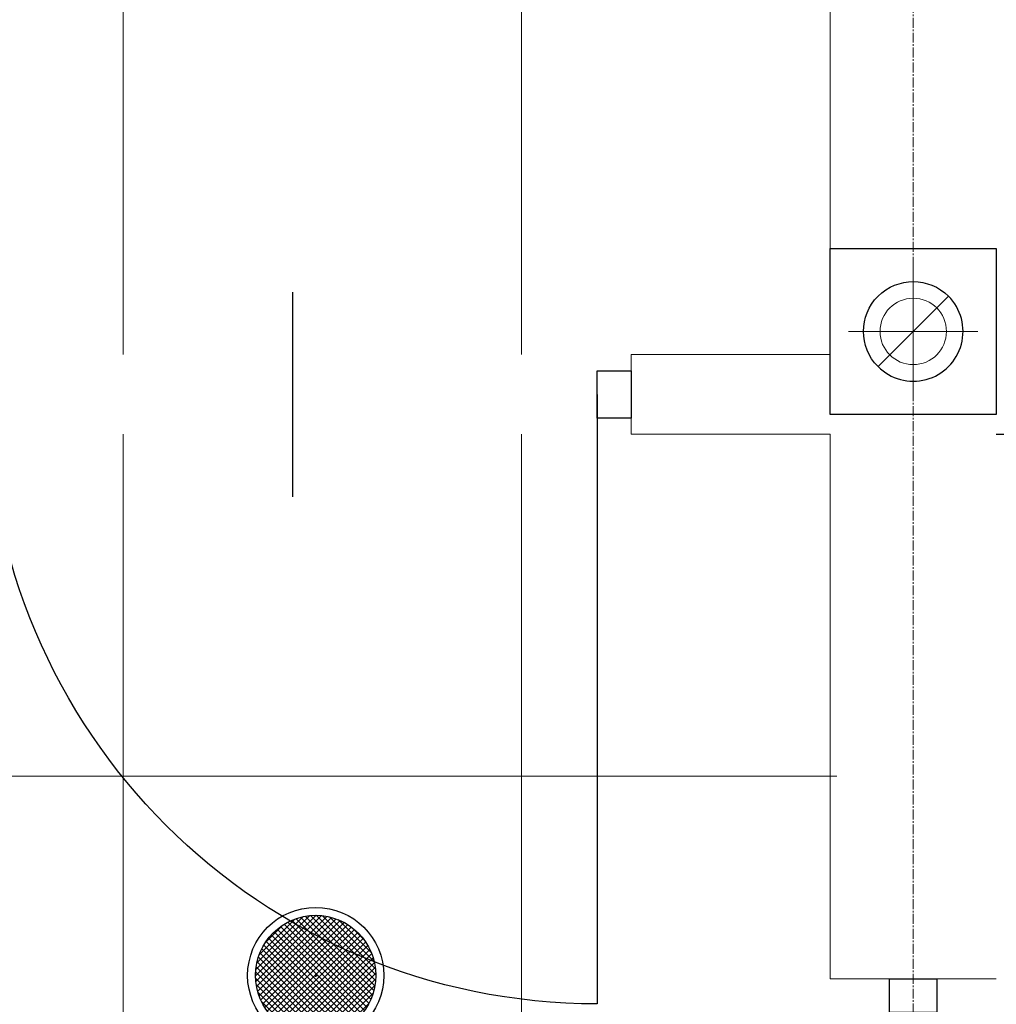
# Model space of a CAD drawing. Header units: centimetres. Extents: x 88729 to 133553, y -16225 to 14174.
# Tile 144 of 231: x 91654 to 91801, y -6711 to -6563. Entities that reach past the tile are written whole.
import ezdxf
from ezdxf.enums import TextEntityAlignment as Align

# ---------------------------------------------------------------- set-up
doc = ezdxf.new("R2010")
doc.units = ezdxf.units.CM
doc.linetypes.add('CENTER2', pattern=[1.125, 0.75, -0.125, 0.125, -0.125])
for name, color, linetype in [('A-OS', 252, 'CENTER2'), ('A-SCIANY', 252, 'Continuous'), ('A-SUFITY', 252, 'Continuous'), ('B-IWE', 252, 'Continuous'), ('B-IWE-KAN', 252, 'Continuous'), ('E_Istn', 170, 'Continuous'), ('E_PODKLAD', 7, 'Continuous'), ('koncepcja', 252, 'Continuous'), ('R-MET-IWE', 252, 'Continuous'), ('rz_wentylacja', 252, 'Continuous'), ('S-DRZ-', 252, 'Continuous'), ('S-DRZ-O', 252, 'Continuous'), ('S-DRZ-SKRZYD', 252, 'Continuous'), ('S-DRZ-WEGAR', 252, 'Continuous')]:
    doc.layers.add(name, color=color, linetype=linetype)
for name, color, linetype, lineweight in [('A-SLUSARKA', 252, 'Continuous', 13), ('B-IWE-KS', 252, 'Continuous', 20), ('E_Istn_pozostaje', 132, 'Continuous', 25)]:
    doc.layers.add(name, color=color, linetype=linetype, lineweight=lineweight)
doc.styles.add('MM_050', font='romans.shx', dxfattribs={"width": 0.8, "height": 16})
doc.styles.add('old', font='BOOKOS.TTF')
doc.styles.get("Standard").update_dxf_attribs({"font": 'txt.shx'})

# ---------------------------------------------------------------- blocks, each defined once
blk = doc.blocks.new('RLX_DL_226_GL')
at = {"ltscale": 0.1}
h = blk.add_hatch(dxfattribs=at)
h.set_pattern_fill('ANSI37', color=256, scale=5, style=0)
h.set_pattern_definition([(45, (0, 0), (-0.441942, 0.441942), []), (135, (0, 0), (-0.441942, -0.441942), [])])
h.paths.add_polyline_path([(-9.05, 0, 1), (9.05, 0, 1)])
h.paths.add_polyline_path([(-0.01, -0.03), (0.58, -0.03), (0.58, 0.13), (-0.01, 0.13)], flags=24)
for p, q in [((-0.2, 0), (0, 0)), ((0, -0.2), (0, 0.2)), ((0, 0), (0.2, 0))]:
    blk.add_line(p, q, dxfattribs=at)
for radius in [10.25, 9.05]:
    blk.add_circle((0, 0), radius, dxfattribs=at)
at = {"ltscale": 0.1, "insert": (-15.59, -15.23), "char_height": 5, "width": 37.6033, "attachment_point": 1, "style": 'MM_050'}
blk.add_mtext('DL 226 GL', dxfattribs=at)
at = {"ltscale": 0.1, "flags": 9}
blk.add_attdef('RLXLUM', (0, 0), '', height=0.1, dxfattribs=at)
blk = doc.blocks.new('E_łącznik bistabilny IP20')
at = {"linetype": 'Continuous', "ltscale": 0.5}
blk.add_hatch(color=256, dxfattribs=at).paths.add_polyline_path([(-3, 24, 1), (3, 24, 1)])
blk.add_line((0, 0), (0, 16), dxfattribs=at)
for radius in [8, 3]:
    blk.add_circle((0, 24), radius, dxfattribs=at)
at = {"linetype": 'Continuous', "ltscale": 0.5, "style": 'old', "flags": 4}
blk.add_attdef('OBWÓD', (5.88, 29.43), '', height=12, dxfattribs=at)
blk = doc.blocks.new('D90-L-DL')
at = {"layer": 'S-DRZ-'}
blk.add_arc((-45, 0), 90, 270, 0, dxfattribs=at)
at = {"layer": 'S-DRZ-O'}
blk.add_line((0, 15.12), (0, -15.12), dxfattribs=at)
at = {"layer": 'S-DRZ-SKRZYD'}
blk.add_line((-45, 0), (-45, -90), dxfattribs=at)
at = {"layer": 'S-DRZ-WEGAR'}
for points in [[(-50, -3.5), (-45, -3.5), (-45, 3.5), (-50, 3.5)], [(45, 3.5), (50, 3.5), (50, -3.5), (45, -3.5)]]:
    blk.add_lwpolyline(points, close=True, dxfattribs=at)
blk = doc.blocks.new('A$C07123322')
at = {"layer": 'A-SLUSARKA', "xscale": 1.020000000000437, "yscale": 1.020000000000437, "zscale": 1.020000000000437, "rotation": 270}
blk.add_blockref('D90-L-DL', (40.58, -45.9), dxfattribs=at)
blk = doc.blocks.new('IWE-KS')
at = {"layer": 'B-IWE-KS'}
for p, q in [((0, -9.75), (0, 9.75)), ((9.75, 0), (-9.75, 0))]:
    blk.add_line(p, q, dxfattribs=at)
blk.add_circle((0, 0), 5, dxfattribs=at)
at = {"layer": 'R-MET-IWE', "oblique": -180, "text_generation_flag": 6, "width": 0.464286}
blk.add_attdef('NR', text='', height=14.07, rotation=180, dxfattribs=at).set_placement((19.95, -0.12), align=Align.MIDDLE)
blk = doc.blocks.new('IWE0W')
at = {"layer": 'B-IWE-KAN'}
blk.add_lwpolyline([(0.8536, 0.8536, -1), (0.1464, 0.1464), (0.8536, 0.8536, 1), (0.1464, 0.1464)], format="xyb", dxfattribs=at)
blk = doc.blocks.new('IWE0W011')
at = {"layer": 'B-IWE'}
blk.add_lwpolyline([(0, 0), (25, 0), (25, 25), (0, 25), (0, 0)], dxfattribs=at)
at = {"xscale": 15, "yscale": 15, "zscale": 15}
blk.add_blockref('IWE0W', (5, 5), dxfattribs=at)
at = {"layer": 'R-MET-IWE', "width": 0.75}
blk.add_attdef('NR', text='', height=9.5, dxfattribs=at).set_placement((12.5, 37), align=Align.MIDDLE)
blk = doc.blocks.new('A$Ce817dbbb')
at = {"layer": 'A-OS', "color": 252, "lineweight": 9, "ltscale": 2}
blk.add_line((386.6, -17554.02), (386.6, -16367.78), dxfattribs=at)
at = {"layer": 'A-SCIANY', "color": 252, "lineweight": 9, "ltscale": 3}
for p, q in [((374.1, -16779.02), (374.1, -17079.02)), ((344.1, -17091.02), (344.1, -17079.02)), ((344.1, -17079.02), (374.1, -17079.02)), ((344.1, -17091.02), (374.1, -17091.02)), ((374.1, -17091.02), (374.1, -17173.02)), ((399.1, -17173.02), (374.1, -17173.02))]:
    blk.add_line(p, q, dxfattribs=at)
at = {"layer": 'A-SUFITY', "lineweight": 0, "ltscale": 0.1}
for p, q in [((267.6, -16779.02), (267.6, -17079.02)), ((327.6, -16779.02), (327.6, -17079.02)), ((267.6, -17314.02), (267.6, -17091.02)), ((327.6, -17314.02), (327.6, -17091.02)), ((40.1, -17142.52), (375.1, -17142.52))]:
    blk.add_line(p, q, dxfattribs=at)
at = {"layer": 'koncepcja', "color": 252, "lineweight": 9, "xscale": -1, "rotation": 270}
blk.add_blockref('A$C07123322', (339, -17125.59), dxfattribs=at)
at = {"layer": 'koncepcja', "color": 252, "lineweight": 9, "xscale": -1}
blk.add_blockref('A$C07123322', (427.18, -17178.12), dxfattribs=at)
at = {"layer": 'R-MET-IWE', "color": 252, "lineweight": 9}
ref = blk.add_blockref('IWE-KS', (386.6, -17075.52), dxfattribs=dict(at, zscale=1.25))
ref.add_attrib('NR', 'Rs=%%c125', dxfattribs={"height": 16, "rotation": 180, "text_generation_flag": 6, "width": 0.464286}).set_placement((432.56, -17066.64), align=Align.MIDDLE)
at = {"layer": 'rz_wentylacja', "color": 252, "lineweight": 9, "xscale": -1, "rotation": 90}
blk.add_blockref('IWE0W011', (399.1, -17063.02), dxfattribs=at)
at = {"layer": 'R-MET-IWE', "color": 252, "lineweight": 9, "width": 0.75}
for tag, rotation, p in [('0-', 90, (-1139.05, -4143.61)), ('0-', 90, (-1113.05, -4143.61)), ('0-', 90, (-1087.05, -4143.61)), ('2-', 90, (-796.05, -4143.61)), ('2-', 90, (-505.05, -4143.61)), ('0-', 90, (-480.05, -4143.61)), ('0-', 90, (-456.05, -4143.61)), ('2-', 90, (-166.05, -4143.61)), ('2-', 90, (-625.66, -4833.61)), ('2-', 90, (-599.66, -4833.61)), ('2-', 90, (-573.66, -4833.61)), ('0-', 180, (-2169.64, -4848.47)), ('0-', 180, (-2169.64, -4873.47)), ('0-', 180, (-2169.64, -4899.47)), ('-2', 90, (-1661.47, -4961.65)), ('-2', 90, (-1636.47, -4961.65)), ('0-', 270, (-1489.78, -4968.06)), ('0-', 270, (-1464.78, -4968.06)), ('0-', 270, (-1439.78, -4968.06)), ('0-', 270, (-1364.78, -4968.06)), ('0-', 270, (-1339.78, -4968.06)), ('0-', 270, (-1314.78, -4968.06)), ('0-', 270, (328.22, -4968.06)), ('0-', 270, (354.22, -4968.06)), ('0-', 270, (1256.22, -4968.06)), ('0-', 270, (1282.22, -4968.06)), ('0-', 90, (-513.05, -5496.61)), ('0-', 90, (-487.05, -5496.61)), ('K.S.-', 90, (-487.05, -5766.11)), ('0-', 90, (-513.05, -5766.11)), ('1-', 90, (-539.05, -6114.61)), ('0-', 90, (-513.05, -6114.61)), ('0-', 90, (-487.05, -6114.61)), ('0-', 90, (301.95, -6545.61)), ('0-', 90, (327.95, -6545.61)), ('0-', 90, (353.95, -6545.61)), ('0-', 90, (416.11, -6545.61)), ('0-', 90, (1255.95, -6545.61)), ('0-', 90, (1281.95, -6545.61)), ('1-', 90, (2382.95, -6845.61)), ('1-', 90, (2408.95, -6845.61)), ('1-', 90, (2434.95, -6845.61)), ('1-', 90, (2827.95, -6845.61)), ('1-', 90, (2853.95, -6845.61)), ('1-', 90, (2879.95, -6845.61)), ('<-2', 90, (-910.64, -10482.41)), ('2->', 90, (-718.15, -10854.38)), ('2->', 90, (-692.15, -10854.38)), ('2->', 90, (-744.15, -10870.8)), ('-0', 90, (-186.09, -12450.12)), ('1-', 90, (2264.47, -12866.38)), ('1-', 90, (2290.47, -12866.38)), ('1-', 90, (2316.47, -12866.38)), ('1-', 90, (2709.47, -12866.38)), ('1-', 90, (2735.47, -12866.38)), ('1-', 90, (2761.47, -12866.38)), ('<-KL', 90, (-700.01, -16780.91)), ('-0', 90, (-179.94, -18957.53)), ('0->', 90, (-1257.53, -23179.05)), ('0->', 90, (-1231.53, -23179.05)), ('0->', 90, (-1205.53, -23179.05)), ('0->', 90, (-600.53, -23179.05)), ('0->', 90, (-574.53, -23179.05)), ('0->', 90, (-1692.53, -24074.05)), ('0->', 90, (-1666.53, -24074.05)), ('0->', 90, (-1640.53, -24074.05)), ('0->', 90, (-1486.53, -24074.05)), ('0->', 90, (-1460.53, -24074.05)), ('0->', 90, (-1434.53, -24074.05)), ('<-0', 90, (-499.82, -24383.56)), ('<-0', 90, (-298.11, -24383.56)), ('<-0', 180, (-587.12, -25088.86)), ('<-0', 270, (-496.63, -25202.68)), ('<-0', 180, (-1353.25, -25419.36)), ('<-0', 180, (-1187.25, -25444.1)), ('<-0', 90, (-179.61, -25454.22)), ('<-0', 90, (-69.59, -26375.36)), ('<-0', 90, (-43.59, -26375.36))]:
    blk.add_attdef(tag, text='', height=17, rotation=rotation, dxfattribs=at).set_placement(p, align=Align.MIDDLE)
for tag, p in [('2-', (1424.81, -4179.2)), ('2-', (1424.81, -4205.2)), ('K.S.-', (-76.89, -4264.2)), ('KL-', (-613.13, -4292.18)), ('1-', (-613.13, -4312.18)), ('1-', (-613.13, -4332.18)), ('K.S.-', (1414.13, -4333.66)), ('0-', (-70.19, -4341.2)), ('0-', (469.81, -4341.2)), ('1-', (-613.13, -4352.18)), ('0-', (1424.81, -4361.2)), ('0-', (-70.19, -4367.2)), ('1-', (469.81, -4367.2)), ('0-', (1099.81, -4368.2)), ('2-', (1424.81, -4387.2)), ('1-', (-70.19, -4393.2)), ('1-', (469.81, -4393.2)), ('1-', (1099.81, -4394.2)), ('2-', (1424.81, -4413.2)), ('2-', (-70.19, -4419.2)), ('2-', (1099.81, -4420.2)), ('K.S.-', (-76.89, -4445.2)), ('2-', (469.81, -4444.2)), ('2-', (1099.81, -4446.2)), ('2-', (469.81, -4470.2)), ('2-', (-825.19, -4496.2)), ('2-', (-825.19, -4522.2)), ('2-', (-70.19, -4574.2)), ('2-', (-70.19, -4600.2)), ('K.S.-', (1089.13, -4600.66)), ('2-', (1099.81, -4653.2)), ('2-', (-70.19, -4669.2)), ('2-', (1099.81, -4679.2)), ('-1', (1806.78, -4690.78)), ('1-', (-70.19, -4695.2)), ('2-', (1099.81, -4705.2)), ('-1', (1806.78, -4716.3)), ('K.S.-', (-73.2, -4721.2)), ('-1', (1806.78, -4743.07)), ('FR-', (-70.19, -4747.2)), ('0-', (-1066.19, -6382.7)), ('0-', (-1066.19, -6408.7)), ('2-', (1729.81, -6586.2)), ('2-', (1729.81, -6612.2)), ('2-', (1729.81, -6638.2)), ('2-', (1729.81, -6664.2)), ('K.S.-', (469.81, -6788.2)), ('1-', (-962.19, -6915.2)), ('1-', (-460.19, -6923.2)), ('1-', (469.81, -6923.2)), ('2-', (1729.81, -6923.2)), ('1-', (-460.19, -6949.2)), ('1-', (469.81, -6949.2)), ('2-', (1729.81, -6949.2)), ('K.S.-', (2901.81, -6960.2)), ('2-', (1729.81, -6975.2)), ('2-', (1729.81, -7001.2)), ('2-', (-460.19, -7026.2)), ('0-', (469.81, -7026.2)), ('2-', (-460.19, -7052.2)), ('0-', (469.81, -7052.2)), ('2-', (-460.19, -7078.2)), ('2-', (469.81, -7078.2)), ('1-', (2901.81, -7088.2)), ('2-', (469.81, -7104.2)), ('1-', (2901.81, -7114.2)), ('0-', (1729.81, -7131.2)), ('2-', (-460.19, -7141.2)), ('0-', (1729.81, -7157.2)), ('2-', (-460.19, -7167.2)), ('2-', (469.81, -7181.2)), ('2-', (1729.81, -7183.2)), ('0-', (-460.19, -7193.2)), ('2-', (469.81, -7207.2)), ('2-', (1729.81, -7209.2)), ('K.S.-', (-470.87, -7217.66)), ('2-', (469.81, -7233.2)), ('2-', (1729.81, -7235.2)), ('1-', (-460.19, -7245.2)), ('2-', (469.81, -7259.2)), ('2-', (1729.81, -7261.2)), ('2-', (1729.81, -7287.2)), ('2-', (-460.19, -7297.2)), ('2->', (-943.67, -10542.97)), ('-1', (1688.29, -10711.55)), ('-1', (1688.29, -10737.55)), ('-1', (1688.29, -10763.55)), ('<-2', (1685.55, -12605.39)), ('2->', (1611.33, -12636.47)), ('2->', (1611.33, -12658.97)), ('2->', (1590.77, -12684.97)), ('K.S.-', (2783.33, -12980.97)), ('2->', (-578.67, -13046.97)), ('2->', (-578.67, -13072.97)), ('<-2', (-476.88, -13105.94)), ('1-', (2783.33, -13108.97)), ('1-', (2783.33, -13134.97)), ('<-1', (-610.79, -16857.83)), ('<-1', (-610.79, -16877.83)), ('<-1', (1688.29, -17218.96)), ('<-1', (1688.29, -17244.96)), ('<-1', (1688.29, -17270.96)), ('<-1', (-478.91, -18553.43)), ('<-0', (-2287.98, -23879.57)), ('<-0', (-2287.98, -23905.57)), ('<-0', (-2287.98, -23931.57)), ('<-0', (-343.08, -24738.18)), ('<-0', (-478.91, -25059.68))]:
    blk.add_attdef(tag, text='', height=17, dxfattribs=at).set_placement(p, align=Align.MIDDLE)

msp = doc.modelspace()

# ---------------------------------------------------------------- block references
at = {"layer": 'E_Istn'}
msp.add_blockref('RLX_DL_226_GL', (91698.48, -6707.13), dxfattribs=at)
at = {"layer": 'E_Istn_pozostaje', "rotation": 270.0000000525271}
msp.add_blockref('E_łącznik bistabilny IP20', (91800.98, -6625.63), dxfattribs=at)
at = {"layer": 'E_PODKLAD'}
msp.add_blockref('A$Ce817dbbb', (91401.87, 10465.39), dxfattribs=at)

doc.saveas('drawing.dxf')
